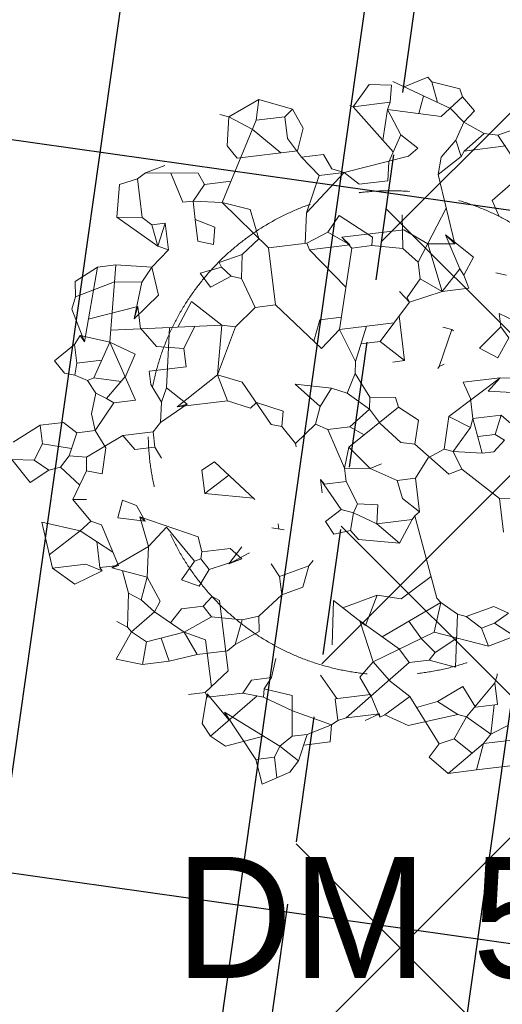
# Model space of a CAD drawing. Header units: millimetres. Extents: x -4106 to 114694, y -37499 to 54647.
# Tile 82 of 109: x 67308 to 68503, y 16922 to 19362. Entities that reach past the tile are written whole.
import ezdxf

# ---------------------------------------------------------------- set-up
doc = ezdxf.new("R2010")
doc.units = ezdxf.units.MM
doc.header["$LTSCALE"] = 50
for name, pattern in [('$0$B0201', [20, 12.5, -2.5, 2.5, -2.5]), ('B0702', [4.6875, 3.125, -1.5625]), ('XREF_05-werkset$0$B0702', [4.6875, 3.125, -1.5625])]:
    doc.linetypes.add(name, pattern=pattern)
for name, color, linetype in [('FOK_ BRANDSLANGHASPELS', 2, 'Continuous'), ('FOK_02B_SOLIDS', 253, 'Continuous'), ('FOK_08---_MAATVOERING', 2, 'Continuous'), ('FOK_22_BINNENWANDEN', 2, 'Continuous'), ('FOK_72_VAST MEUBILAIR', 1, 'Continuous'), ('XREF_05-werkset$0$AA01254-_egaal-254', 254, 'Continuous'), ('XREF_05-werkset$0$AI22XW--_SYSTEEMW', 1, 'Continuous'), ('XREF_05-werkset$0$AL22XW--_SYSTEEMW', 2, 'Continuous'), ('XREF_05-werkset$0$AL32-O--_GLAS', 2, 'Continuous'), ('XREF_05-werkset$0$ALR3OR3-_OPPR30', 242, 'Continuous'), ('XREF_05-werkset$0$AZ32-O--_GLAS', 2, 'Continuous'), ('XREF_05_PLAFOND$0$AA00VV4-_SOLID252', 254, 'Continuous'), ('XREF_05_PLAFOND$0$AI45----_PLAFONDAFW', 2, 'Continuous')]:
    doc.layers.add(name, color=color, linetype=linetype)
doc.layers.add('FOK_92_BEPLANTING', color=62, linetype='$0$B0201', lineweight=5)

# ---------------------------------------------------------------- blocks, each defined once
blk = doc.blocks.new('*U546')
at = {"layer": 'XREF_05-werkset$0$AL32-O--_GLAS'}
for points in [[(60383.6, 19200.4, -0.399126), (68314.5, 10722.6)], [(68284.5, 10722.8, 0.399126), (60381.8, 19170.5)]]:
    blk.add_lwpolyline(points, format="xyb", dxfattribs=at)
at = {"layer": 'XREF_05-werkset$0$AZ32-O--_GLAS'}
blk.add_lwpolyline([(68299.5, 10722.7, 0.399126), (60382.7, 19185.4)], format="xyb", dxfattribs=at)
blk = doc.blocks.new('XREF_05-werkset')
at = {"layer": 'XREF_05-werkset$0$AA01254-_egaal-254'}
h = blk.add_hatch(color=253, dxfattribs=at)
edge = h.paths.add_edge_path(flags=16)
edge.add_arc((59127.3, 8451), 1979.1, 0, 360)
edge = h.paths.add_edge_path()
edge.add_arc((59884.7, 10785.2), 8330, 89.57658, 164.49923)
edge.add_line((51857.7, 13011.4), (51898.5, 12981.6))
edge.add_line((51898.5, 12981.6), (52395.5, 12045.3))
edge.add_line((52395.5, 12045.3), (52600.7, 11826.3))
edge.add_line((52600.7, 11826.3), (53042.6, 10862.9))
edge.add_line((53042.6, 10862.9), (53199.4, 10613.2))
edge.add_line((53199.4, 10613.2), (53584.9, 9625.8))
edge.add_line((53584.9, 9625.8), (53697.6, 9355))
edge.add_line((53697.6, 9355), (54025.3, 8347))
edge.add_line((54025.3, 8347), (54071.3, 8054.6))
edge.add_line((54071.3, 8054.6), (54340.1, 7029.2))
edge.add_line((54340.1, 7029.2), (54328.1, 6728.6))
edge.add_line((54328.1, 6728.6), (54537.1, 5689.4))
edge.add_line((54537.1, 5689.4), (54466.3, 5388.8))
edge.add_line((54466.3, 5388.8), (54614.8, 4339.3))
edge.add_arc((59890.9, 10777), 8323.6, 230.66303, 358.30361)
edge.add_line((68210.8, 10530.6), (68214.5, 10722.1))
edge.add_arc((59886.8, 10787.1), 8328, 359.55274, 446.59696)
edge.add_line((60381.1, 19100.4), (59946.3, 19115))
at = {"layer": 'XREF_05-werkset$0$AA01254-_egaal-254', "color": 253}
for points in [[(54614.8, 4339.3), (54614.8, 4339.3, 0.630743), (68214.5, 10723.3), (68214.5, 10723.3, 0.399137), (60377.7, 19100.5), (59946.3, 19115, 0.339078), (51857.7, 13011.4), (51898.5, 12981.6), (52395.5, 12045.3), (52600.7, 11826.3), (53042.6, 10862.9), (53199.4, 10613.2), (53584.9, 9625.8), (53697.6, 9355), (54025.3, 8347), (54071.3, 8054.6), (54340.1, 7029.2), (54328.1, 6728.6), (54537.1, 5689.4), (54466.3, 5388.8)], [(54614.8, 4339.3), (54614.8, 4339.3, 0.630743), (68214.5, 10723.3), (68214.5, 10723.3, 0.399126), (60377.7, 19100.6), (59946.3, 19115, 0.339078), (51857.7, 13011.4), (51898.5, 12981.6), (52395.5, 12045.3), (52600.7, 11826.3), (53042.6, 10862.9), (53199.4, 10613.2), (53584.9, 9625.8), (53697.6, 9355), (54025.3, 8347), (54071.3, 8054.6), (54340.1, 7029.2), (54328.1, 6728.6), (54537.1, 5689.4), (54466.3, 5388.8)]]:
    blk.add_lwpolyline(points, format="xyb", close=True, dxfattribs=at)
at = {"layer": 'XREF_05-werkset$0$AI22XW--_SYSTEEMW', "color": 242}
blk.add_arc((59884.7, 10785.2), 8330, 216.75227, 180.44301, dxfattribs=at)
at = {"layer": 'XREF_05-werkset$0$AL22XW--_SYSTEEMW'}
blk.add_lwpolyline([(67939.7, -22395.7), (67969.2, -22304.6), (68214.5, 10723.3, 0.399126), (60377.7, 19100.6), (31177.8, 20829.9)], format="xyb", dxfattribs=at)
blk.add_arc((59884.7, 10785.2), 8580, 359.57452, 86.60748, dxfattribs=at)
at = {"layer": 'XREF_05-werkset$0$ALR3OR3-_OPPR30', "linetype": 'XREF_05-werkset$0$B0702'}
blk.add_lwpolyline([(60436.3, 20098.9), (31231.4, 21828.4), (22996.8, 22270), (24807, 36094.7), (95373.9, 36094.7), (86392.8, -27327.7), (68973.9, -21674.7), (69214.5, 10715.9, 0.399143)], format="xyb", close=True, dxfattribs=at)
blk.add_blockref('*U546', (0, 0))
blk = doc.blocks.new('XREF_05_PLAFOND')
at = {"layer": 'XREF_05_PLAFOND$0$AA00VV4-_SOLID252'}
h = blk.add_hatch(color=256, dxfattribs=at)
edge = h.paths.add_edge_path(flags=16)
edge.add_line((31231.4, 21828.4), (22996.8, 22270))
edge.add_line((22996.8, 22270), (24807, 36094.7))
edge.add_line((24807, 36094.7), (95373.9, 36094.7))
edge.add_line((95373.9, 36094.7), (86392.8, -27327.7))
edge.add_line((86392.8, -27327.7), (68973.9, -21674.7))
edge.add_line((68973.9, -21674.7), (69214.5, 10715.9))
edge.add_arc((59884.7, 10785.2), 9330, 359.57452, 446.61078)
edge.add_line((60436.3, 20098.9), (31231.4, 21828.4))
edge = h.paths.add_edge_path()
edge.add_line((31161.2, 20520.3), (31177.8, 20829.9))
edge.add_line((31177.8, 20829.9), (60377.7, 19100.6))
edge.add_arc((59884.7, 10785.2), 8330, -0.42547, 86.60747, ccw=False)
edge.add_line((68214.5, 10723.3), (67969.2, -22304.6))
edge.add_line((67969.2, -22304.6), (67939.7, -22395.7))
edge.add_line((67939.7, -22395.7), (87220.1, -28652.8))
edge.add_line((87220.1, -28652.8), (96531.3, 37099.7))
edge.add_line((96531.3, 37099.7), (23925.1, 37099.7))
edge.add_line((23925.1, 37099.7), (21807.3, 20926.8))
edge.add_line((21807.3, 20926.8), (31096.2, 20428.7))
edge.add_line((31096.2, 20428.7), (31101.3, 20523.5))
edge.add_line((31101.3, 20523.5), (31161.2, 20520.3))
at = {"layer": 'XREF_05_PLAFOND$0$AI45----_PLAFONDAFW'}
h = blk.add_hatch(dxfattribs=at)
h.set_pattern_fill('_USER,_O', color=256, scale=600, angle=90, pattern_type=0)
h.set_pattern_definition([(81.94, (95233.5, 35104.6), (-594.073, 84.126), [])])
edge = h.paths.add_edge_path(flags=16)
edge.add_arc((41622.2, 26897.4), 5449.9, 0, 360)
h.paths.add_polyline_path([(49933.5, 30177.3), (51533.5, 30177.3), (51533.5, 27777.3), (49933.5, 27777.3)], flags=16)
edge = h.paths.add_edge_path(flags=16)
edge.add_arc((86127.3, 26613.5), 3800, 0, 360)
edge = h.paths.add_edge_path(flags=16)
edge.add_arc((74998.8, -10766.8), 5449.8, 0, 360)
edge = h.paths.add_edge_path()
edge.add_line((31231.4, 21828.4), (22996.8, 22270))
edge.add_line((22996.8, 22270), (24807, 36094.7))
edge.add_line((24807, 36094.7), (95373.9, 36094.7))
edge.add_line((95373.9, 36094.7), (86392.8, -27327.7))
edge.add_line((86392.8, -27327.7), (68973.9, -21674.7))
edge.add_line((68973.9, -21674.7), (69214.5, 10715.9))
edge.add_arc((59884.7, 10785.2), 9330, 359.57452, 446.61078)
edge.add_line((60436.3, 20098.9), (31231.4, 21828.4))
h = blk.add_hatch(dxfattribs=at)
h.set_pattern_fill('_USER,_O', color=256, scale=1800, pattern_type=0)
h.set_pattern_definition([(351.94, (95233.5, 35104.6), (252.378, 1782.22), [])])
edge = h.paths.add_edge_path(flags=16)
edge.add_arc((74998.8, -10766.8), 5449.8, 0, 360)
edge = h.paths.add_edge_path(flags=16)
edge.add_arc((41622.2, 26897.4), 5449.9, 0, 360)
h.paths.add_polyline_path([(49933.5, 30177.3), (51533.5, 30177.3), (51533.5, 27777.3), (49933.5, 27777.3)], flags=16)
edge = h.paths.add_edge_path(flags=16)
edge.add_arc((86127.3, 26613.5), 3800, 0, 360)
edge = h.paths.add_edge_path()
edge.add_line((31231.4, 21828.4), (22996.8, 22270))
edge.add_line((22996.8, 22270), (24807, 36094.7))
edge.add_line((24807, 36094.7), (95373.9, 36094.7))
edge.add_line((95373.9, 36094.7), (86392.8, -27327.7))
edge.add_line((86392.8, -27327.7), (68973.9, -21674.7))
edge.add_line((68973.9, -21674.7), (69214.5, 10715.9))
edge.add_arc((59884.7, 10785.2), 9330, 359.57452, 446.61078)
edge.add_line((60436.3, 20098.9), (31231.4, 21828.4))
blk = doc.blocks.new('A$C4D8164B4')
at = {"layer": 'FOK_ BRANDSLANGHASPELS', "color": 2}
blk.add_circle((20000, 20000), 20000, dxfattribs=at)
blk = doc.blocks.new('BA016')
at = {"color": 0}
for p, q in [((-601.13335, 1693.33335), (-762, 1625.6)), ((-601.13335, 1693.33335), (-626.53335, 1591.73335)), ((-601.13335, 1693.33335), (-440.26665, 1625.6)), ((-42.33335, 1701.8), (-135.46665, 1600.2)), ((67.73335, 1684.86665), (-42.33335, 1701.8)), ((67.73335, 1684.86665), (50.8, 1600.2)), ((76.2, 1701.8), (347.13335, 1532.46665)), ((129.37385, 1668.56635), (254, 1701.8)), ((254, 1701.8), (270.93335, 1676.4)), ((-804.33335, 1642.53335), (-762, 1625.6)), ((270.93335, 1676.4), (287.32625, 1569.8461)), ((270.93335, 1676.4), (406.4, 1625.6)), ((-626.53335, 1591.73335), (-846.66665, 1202.26665)), ((-762, 1625.6), (-787.4, 1481.66665)), ((-762, 1625.6), (-651.93335, 1549.4)), ((-626.53335, 1591.73335), (-482.6, 1591.73335)), ((-440.26665, 1625.6), (-482.6, 1591.73335)), ((-482.6, 1591.73335), (-482.6, 1481.66665)), ((-440.26665, 1625.6), (-397.93335, 1524)), ((-152.4, 1608.66665), (-135.46665, 1600.2)), ((-135.46665, 1600.2), (36.58325, 1350.72765)), ((-135.46665, 1600.2), (50.8, 1600.2)), ((50.8, 1600.2), (33.86665, 1566.33335)), ((221.14935, 1611.20665), (187.35595, 1526.7232)), ((296.33335, 1498.6), (414.86665, 1583.26665)), ((406.4, 1625.6), (414.86665, 1583.26665)), ((414.86665, 1583.26665), (465.66665, 1507.06665)), ((-651.93335, 1549.4), (-524.93335, 1413.93335)), ((33.86665, 1566.33335), (-8.0475, 1415.44225)), ((33.86665, 1566.33335), (296.33335, 1498.6)), ((33.86665, 1566.33335), (84.66665, 1430.86665)), ((347.13335, 1532.46665), (406.4, 1456.26665)), ((-397.93335, 1524), (-440.26665, 1413.93335)), ((465.66665, 1507.06665), (406.4, 1456.26665)), ((-787.4, 1481.66665), (-745.06665, 1413.93335)), ((-482.6, 1481.66665), (-423.33335, 1380.06665)), ((406.4, 1456.26665), (355.6, 1371.6)), ((406.4, 1456.26665), (499.53335, 1388.53335)), ((-1210.73335, 1397), (-1253.06665, 1371.6)), ((-1109.13335, 1422.4), (-1210.73335, 1397)), ((-1210.73335, 1397), (-948.26665, 1363.13335)), ((-745.06665, 1413.93335), (-440.26665, 1413.93335)), ((84.66665, 1430.86665), (8.46665, 1303.86665)), ((84.66665, 1430.86665), (160.86665, 1354.66665)), ((499.53335, 1388.53335), (389.46665, 1312.33335)), ((499.53335, 1388.53335), (567.26665, 1371.6)), ((795.86665, 1422.4), (567.26665, 1371.6)), ((-1380.06665, 1193.8), (-1346.2, 1354.66665)), ((-1346.2, 1354.66665), (-1253.06665, 1371.6)), ((-1253.06665, 1371.6), (-1253.06665, 1176.86665)), ((-1083.8907, 1380.6332), (-1041.4, 1227.66665)), ((-948.26665, 1363.13335), (-922.86665, 1303.86665)), ((-423.33335, 1380.06665), (-347.13335, 1278.46665)), ((-423.33335, 1380.06665), (-313.26665, 1380.06665)), ((-313.26665, 1380.06665), (-279.4, 1303.86665)), ((160.86665, 1354.66665), (110.06665, 1320.8)), ((355.6, 1371.6), (270.93335, 1295.4)), ((355.6, 1371.6), (372.53335, 1286.93335)), ((567.26665, 1371.6), (660.4, 1185.33335)), ((-922.86665, 1303.86665), (-990.6, 1227.66665)), ((-922.86665, 1303.86665), (-789.2406, 1303.86665)), ((-279.4, 1303.86665), (-220.13335, 1278.46665)), ((110.06665, 1320.8), (-220.13335, 1278.46665)), ((8.46665, 1303.86665), (-8.46665, 1210.73335)), ((270.93335, 1295.4), (245.53335, 1210.73335)), ((372.53335, 1286.93335), (245.53335, 1210.73335)), ((372.53335, 1286.93335), (389.46665, 1312.33335)), ((389.46665, 1312.33335), (601.13335, 1312.33335)), ((-220.13335, 1278.46665), (-431.8, 1100.66665)), ((-347.13335, 1278.46665), (-431.8, 1100.66665)), ((-347.13335, 1278.46665), (-220.13335, 1278.46665)), ((-152.4, 1210.73335), (-220.13335, 1278.46665)), ((-1380.06665, 1193.8), (-1193.8, 1024.46665)), ((-1253.06665, 1176.86665), (-1380.06665, 1193.8)), ((-1041.4, 1227.66665), (-990.6, 1227.66665)), ((-990.6, 1227.66665), (-846.66665, 1202.26665)), ((-990.6, 1227.66665), (-990.6, 1134.53335)), ((-846.66665, 1202.26665), (-643.46665, 948.26665)), ((-846.66665, 1202.26665), (-711.2, 1151.46665)), ((-8.46665, 1210.73335), (-152.4, 1210.73335)), ((245.53335, 1210.73335), (287.86665, 855.13335)), ((-1253.06665, 1176.86665), (-1210.73335, 1134.53335)), ((-711.2, 1151.46665), (-685.8, 999.06665)), ((-1210.73335, 1134.53335), (-1193.8, 1024.46665)), ((-1210.73335, 1134.53335), (-1143, 1134.53335)), ((-1143, 1134.53335), (-1193.8, 1024.46665)), ((-1143, 1134.53335), (-1143, 999.06665)), ((-990.6, 1024.46665), (-990.6, 1134.53335)), ((-990.6, 1134.53335), (-897.46665, 1083.73335)), ((-431.8, 1100.66665), (-457.2, 948.26665)), ((601.13335, 1117.6), (499.53335, 1049.86665)), ((-897.46665, 1083.73335), (-914.4, 999.06665)), ((-338.66665, 990.6), (-270.93335, 1066.8)), ((-270.93335, 1066.8), (-118.53335, 939.8)), ((266.0768, 1038.16805), (93.13335, 787.4)), ((499.53335, 1049.86665), (524.93335, 965.2)), ((-1143, 999.06665), (-1236.13335, 922.86665)), ((-1193.8, 1024.46665), (-1143, 999.06665)), ((-914.4, 999.06665), (-990.6, 1024.46665)), ((-685.8, 999.06665), (-778.93335, 931.33335)), ((-338.66665, 990.6), (-448.73335, 948.26665)), ((-338.66665, 990.6), (-237.06665, 914.4)), ((42.33335, 1032.93335), (25.4, 863.6)), ((-1507.06665, 956.73335), (-1625.6, 897.46665)), ((-1507.06665, 956.73335), (-1617.13335, 592.66665)), ((-1413.93335, 956.73335), (-1507.06665, 956.73335)), ((-1413.93335, 956.73335), (-1490.13335, 575.73335)), ((-1413.93335, 956.73335), (-1236.13335, 922.86665)), ((-643.46665, 948.26665), (-643.46665, 660.4)), ((-643.46665, 948.26665), (-448.73335, 948.26665)), ((-448.73335, 948.26665), (-440.26665, 914.4)), ((42.33335, 956.73335), (-270.93335, 956.73335)), ((-237.06665, 914.4), (-270.93335, 956.73335)), ((-270.93335, 956.73335), (-228.6, 897.46665)), ((-118.53335, 939.8), (-127, 897.46665)), ((42.33335, 956.73335), (152.4, 872.06665)), ((-1625.6, 897.46665), (-1634.06665, 821.26665)), ((-1236.13335, 922.86665), (-1295.4, 855.13335)), ((-1236.13335, 922.86665), (-1219.2, 778.93335)), ((-778.93335, 931.33335), (-897.46665, 905.93335)), ((-897.46665, 905.93335), (-889, 880.53335)), ((-778.93335, 931.33335), (-795.86665, 812.8)), ((-440.26665, 914.4), (-281.64525, 705.68765)), ((-237.06665, 914.4), (-440.26665, 914.4)), ((-228.6, 897.46665), (-338.66665, 499.53335)), ((-127, 897.46665), (-228.6, 897.46665)), ((-127, 897.46665), (25.4, 863.6)), ((245.53335, 905.93335), (296.33335, 728.13335)), ((287.86665, 855.13335), (245.53335, 905.93335)), ((245.53335, 905.93335), (372.53335, 778.93335)), ((-1634.06665, 821.26665), (-1430.86665, 872.06665)), ((-1430.86665, 872.06665), (-1295.4, 855.13335)), ((-1295.4, 855.13335), (-1354.66665, 677.33335)), ((-889, 880.53335), (-999.06665, 863.6)), ((-999.06665, 863.6), (-956.73335, 787.4)), ((-889, 880.53335), (-846.66665, 829.73335)), ((25.4, 863.6), (93.13335, 787.4)), ((152.4, 872.06665), (287.86665, 855.13335)), ((152.4, 872.06665), (194.73335, 626.53335)), ((-1634.06665, 821.26665), (-1659.46665, 762)), ((-956.73335, 787.4), (-846.66665, 829.73335)), ((-846.66665, 829.73335), (-795.86665, 812.8)), ((-795.86665, 812.8), (-745.06665, 660.4)), ((-1659.46665, 762), (-1617.13335, 592.66665)), ((-1219.2, 778.93335), (-1354.66665, 677.33335)), ((93.13335, 787.4), (93.13335, 702.73335)), ((372.53335, 778.93335), (313.26665, 694.26665)), ((-1583.8822, 702.65125), (-1329.26665, 736.6)), ((-1354.66665, 677.33335), (-1329.26665, 736.6)), ((-1329.26665, 736.6), (-1329.26665, 623.45455)), ((-1143.17385, 609.3566), (-1058.33335, 728.13335)), ((-1058.33335, 728.13335), (-922.86665, 592.66665)), ((93.13335, 702.73335), (16.93335, 618.06665)), ((93.13335, 702.73335), (194.73335, 626.53335)), ((296.33335, 728.13335), (194.73335, 626.53335)), ((296.33335, 728.13335), (313.26665, 694.26665)), ((313.26665, 694.26665), (330.2, 626.53335)), ((-745.06665, 660.4), (-855.13335, 575.73335)), ((-745.06665, 660.4), (-643.46665, 660.4)), ((-643.46665, 660.4), (-440.26665, 414.86665)), ((-16.93335, 651.93335), (25.4, 592.66665)), ((524.93335, 668.86665), (474.13335, 685.8)), ((-1634.06665, 626.53335), (-1667.93335, 584.2)), ((-1634.06665, 626.53335), (-1490.13335, 575.73335)), ((-1617.13335, 592.66665), (-1634.06665, 626.53335)), ((-922.86665, 592.66665), (-1478.33055, 634.74725)), ((-1329.26665, 626.53335), (-1261.53335, 524.93335)), ((-1184.834, 612.5127), (-1236.13335, 313.26665)), ((-1057.1936, 602.84295), (-1126.06665, 499.53335)), ((16.93335, 618.06665), (25.4, 592.66665)), ((194.73335, 626.53335), (25.4, 592.66665)), ((330.2, 626.53335), (194.73335, 626.53335)), ((-1667.93335, 584.2), (-1778, 516.46665)), ((-1667.93335, 584.2), (-1667.93335, 491.06665)), ((-1490.13335, 575.73335), (-1591.73335, 406.4)), ((-1490.13335, 575.73335), (-1397, 270.93335)), ((-1490.13335, 575.73335), (-1371.6, 499.53335)), ((-922.86665, 592.66665), (-973.66665, 347.13335)), ((-855.13335, 575.73335), (-973.66665, 347.13335)), ((-922.86665, 592.66665), (-855.13335, 575.73335)), ((-431.8, 558.8), (-474.5244, 456.26145)), ((-322.27375, 558.8), (-431.8, 558.8)), ((25.4, 592.66665), (-143.93335, 414.86665)), ((-1778, 516.46665), (-1735.66665, 448.73335)), ((-1371.6, 499.53335), (-1430.86665, 397.93335)), ((-1261.53335, 524.93335), (-1126.06665, 499.53335)), ((-1126.06665, 499.53335), (-1126.06665, 406.4)), ((-440.26665, 414.86665), (-338.66665, 499.53335)), ((-338.66665, 499.53335), (-279.4, 330.2)), ((-338.66665, 499.53335), (-63.2984, 499.53335)), ((-203.2, 499.53335), (-279.4, 330.2)), ((-33.86665, 530.43665), (-33.86665, 304.8)), ((-1735.66665, 448.73335), (-1684.86665, 431.8)), ((-1667.93335, 491.06665), (-1684.86665, 431.8)), ((-1667.93335, 491.06665), (-1540.93335, 491.06665)), ((177.8, 448.73335), (220.13335, 431.8)), ((465.66665, 482.6), (584.2, 406.4)), ((465.66665, 414.86665), (465.66665, 482.6)), ((-1684.86665, 431.8), (-1625.6, 397.93335)), ((-1591.73335, 406.4), (-1625.6, 397.93335)), ((-1625.6, 397.93335), (-1591.73335, 330.2)), ((-1591.73335, 406.4), (-1457.93225, 372.94975)), ((-1430.86665, 397.93335), (-1540.93335, 296.33335)), ((-1312.33335, 406.4), (-1312.33335, 338.66665)), ((-1126.06665, 406.4), (-1312.33335, 406.4)), ((-241.3, 414.86665), (-143.93335, 414.86665)), ((-143.93335, 414.86665), (-33.86665, 304.8)), ((220.13335, 431.8), (135.46665, 254)), ((220.13335, 431.8), (228.6, 423.33335)), ((465.66665, 414.86665), (347.13335, 321.73335)), ((465.66665, 414.86665), (499.53335, 355.6)), ((-973.66665, 347.13335), (-1193.8, 211.66665)), ((-973.66665, 347.13335), (-855.13335, 296.33335)), ((-973.66665, 347.13335), (-939.8, 211.66665)), ((431.8, 262.46665), (499.53335, 355.6)), ((-1591.73335, 330.2), (-1625.6, 228.6)), ((-1591.73335, 330.2), (-1540.93335, 296.33335)), ((-1312.33335, 338.66665), (-1270, 245.53335)), ((-1236.13335, 313.26665), (-1270, 245.53335)), ((-1236.13335, 313.26665), (-1143, 220.13335)), ((-279.4, 330.2), (-287.86665, 270.93335)), ((-33.86665, 304.8), (-93.13335, 304.8)), ((347.13335, 321.73335), (431.8, 262.46665)), ((-1507.06665, 270.93335), (-1617.13335, 143.93335)), ((-1540.93335, 296.33335), (-1507.06665, 270.93335)), ((-1397, 270.93335), (-1507.06665, 270.93335)), ((-855.13335, 296.33335), (-736.6, 67.73335)), ((-592.66665, 254), (-414.86665, 211.66665)), ((-482.6, 127), (-592.66665, 254)), ((-287.86665, 270.93335), (-338.66665, 177.8)), ((-287.86665, 270.93335), (-228.6, 143.93335)), ((135.46665, 254), (127, 245.53335)), ((160.86665, 262.46665), (135.46665, 254)), ((-1888.06665, 203.2), (-2032, 135.46665)), ((-1888.06665, 203.2), (-1888.06665, 110.06665)), ((-1888.06665, 203.2), (-1769.53335, 203.2)), ((-1769.53335, 203.2), (-1710.26665, 143.93335)), ((-1625.6, 228.6), (-1617.13335, 143.93335)), ((-1270, 245.53335), (-1286.93335, 143.93335)), ((-1143, 220.13335), (-1286.93335, 143.93335)), ((-1143, 220.13335), (-1193.8, 211.66665)), ((-1193.8, 211.66665), (-939.8, 211.66665)), ((-939.8, 211.66665), (-829.73335, 160.86665)), ((-414.86665, 211.66665), (-482.6, 127)), ((-414.86665, 211.66665), (-338.66665, 177.8)), ((-829.73335, 160.86665), (-795.86665, 186.26665)), ((-795.86665, 186.26665), (-668.86665, 127)), ((-338.66665, 177.8), (-237.06665, 84.66665)), ((431.8, 160.86665), (152.4, 0)), ((245.53335, 160.86665), (270.93335, 76.2)), ((431.8, 160.86665), (245.53335, 160.86665)), ((431.8, 160.86665), (364.06665, 101.6)), ((431.8, 160.86665), (364.06665, 101.6)), ((550.33335, 143.93335), (431.8, 160.86665)), ((-1888.06665, 110.06665), (-1938.86665, 33.86665)), ((-1888.06665, 110.06665), (-1745.2802, 68.07065)), ((-1710.26665, 143.93335), (-1761.06665, 33.86665)), ((-1617.13335, 143.93335), (-1710.26665, 143.93335)), ((-1481.66665, 101.6), (-1676.4, 16.93335)), ((-1617.13335, 143.93335), (-1574.8, 50.8)), ((-1329.26665, 101.6), (-1481.66665, 101.6)), ((-1481.66665, 101.6), (-1430.86665, 25.4)), ((-1286.93335, 143.93335), (-1329.26665, 101.6)), ((-1329.26665, 101.6), (-1329.26665, 25.4)), ((-668.86665, 127), (-685.8, 50.8)), ((-482.6, 127), (-516.46665, 42.33335)), ((-228.6, 143.93335), (-237.06665, 84.66665)), ((-228.6, 143.93335), (-101.6, 127)), ((-101.6, 127), (-93.13335, 76.2)), ((364.06665, 101.6), (558.8, 67.73335)), ((-2048.93335, 50.8), (-1972.73335, -76.2)), ((-2048.93335, 50.8), (-1938.86665, 33.86665)), ((-1574.8, 50.8), (-1608.66665, -76.2)), ((-736.6, 67.73335), (-685.8, 50.8)), ((-685.8, 50.8), (-626.53335, -42.33335)), ((-93.13335, 76.2), (-364.06665, -93.13335)), ((-237.06665, 84.66665), (-347.13335, 8.46665)), ((-237.06665, 84.66665), (-196.47905, 11.60895)), ((-93.13335, 76.2), (0, 0)), ((270.93335, 76.2), (270.93335, -25.4)), ((-1938.86665, 33.86665), (-1871.13335, -25.4)), ((-1761.06665, 33.86665), (-1811.86665, -16.93335)), ((-1761.06665, 33.86665), (-1676.4, 16.93335)), ((-1676.4, 16.93335), (-1684.86665, -50.8)), ((-1430.86665, 25.4), (-1329.26665, 25.4)), ((-1329.26665, 25.4), (-1303.86665, -33.86665)), ((-516.46665, 42.33335), (-626.53335, -42.33335)), ((-516.46665, 42.33335), (-457.2, 8.46665)), ((-457.2, 8.46665), (-397.93335, -194.73335)), ((-457.2, 8.46665), (-347.13335, 8.46665)), ((-347.13335, 8.46665), (-280.9394, -41.1788)), ((-194.73335, 8.46665), (-101.6, -101.6)), ((0, 0), (-33.86665, -118.53335)), ((152.4, 0), (110.06665, -160.86665)), ((152.4, 0), (254, -67.73335)), ((-1972.73335, -76.2), (-1871.13335, -25.4)), ((-1871.13335, -25.4), (-1811.86665, -16.93335)), ((-1811.86665, -16.93335), (-1727.2, -118.53335)), ((-626.53335, -42.33335), (-626.53335, -59.26665)), ((254, -67.73335), (270.93335, -25.4)), ((270.93335, -25.4), (296.33335, -203.2)), ((270.93335, -25.4), (414.86665, -25.4)), ((414.86665, -25.4), (372.53335, -118.53335)), ((414.86665, -25.4), (499.53335, -118.53335)), ((-1684.86665, -50.8), (-1769.53335, -186.26665)), ((-1608.66665, -76.2), (-1684.86665, -50.8)), ((-1109.13335, -118.53335), (-1041.4, -84.66665)), ((-1041.4, -84.66665), (-863.6, -296.33335)), ((-397.93335, -194.73335), (-364.06665, -93.13335)), ((-364.06665, -93.13335), (-270.93335, -211.66665)), ((254, -67.73335), (152.4, -177.8)), ((-1109.13335, -237.06665), (-1109.13335, -118.53335)), ((-101.6, -101.6), (-33.86665, -118.53335)), ((-33.86665, -118.53335), (118.53335, -287.86665)), ((372.53335, -118.53335), (284.2381, -118.53335)), ((372.53335, -118.53335), (414.86665, -152.4)), ((-1769.53335, -186.26665), (-1701.8, -194.73335)), ((-1769.53335, -186.26665), (-1693.33335, -304.8)), ((-978.98085, -158.9752), (-1109.13335, -237.06665)), ((-270.93335, -211.66665), (-397.93335, -194.73335)), ((-397.93335, -194.73335), (-397.93335, -262.46665)), ((-211.66665, -194.73335), (-270.93335, -211.66665)), ((25.4, -194.73335), (-50.8, -287.86665)), ((110.06665, -160.86665), (25.4, -194.73335)), ((110.06665, -160.86665), (152.4, -177.8)), ((296.33335, -203.2), (152.4, -177.8)), ((152.4, -177.8), (186.26665, -270.93335)), ((414.86665, -152.4), (355.6, -203.2)), ((-1557.86665, -304.8), (-1524, -220.13335)), ((-1524, -220.13335), (-1456.26665, -254)), ((-1109.13335, -237.06665), (-870.41465, -288.22065)), ((-508, -262.46665), (-524.93335, -237.06665)), ((-524.93335, -237.06665), (-508, -262.46665)), ((-524.93335, -237.06665), (-440.26665, -397.93335)), ((-524.93335, -237.06665), (-524.93335, -304.8)), ((-270.93335, -211.66665), (-143.93335, -287.86665)), ((355.6, -203.2), (296.33335, -203.2)), ((-1938.86665, -279.4), (-1913.46665, -516.46665)), ((-1752.6, -347.13335), (-1938.86665, -279.4)), ((-1456.26665, -254), (-1422.4, -338.66665)), ((-397.93335, -262.46665), (-508, -262.46665)), ((-397.93335, -262.46665), (-355.6, -381)), ((-143.93335, -287.86665), (-50.8, -287.86665)), ((-143.93335, -287.86665), (-127, -381)), ((-50.8, -287.86665), (-50.8, -457.2)), ((118.53335, -287.86665), (186.26665, -270.93335)), ((186.26665, -270.93335), (355.6, -440.26665)), ((-1693.33335, -304.8), (-1752.6, -347.13335)), ((-1693.33335, -304.8), (-1642.53335, -330.2)), ((-1642.53335, -330.2), (-1583.26665, -541.86665)), ((-1422.4, -338.66665), (-1557.86665, -304.8)), ((-1447.8, -313.26665), (-1168.4, -448.73335)), ((-1447.8, -313.26665), (-1422.4, -465.66665)), ((-1422.4, -338.66665), (-1447.8, -313.26665)), ((-1752.6, -347.13335), (-1920.79685, -448.05145)), ((-1602.85045, -471.92465), (-1752.6, -347.13335)), ((-1320.8, -381), (-1422.4, -465.66665)), ((-1320.8, -381), (-1202.26665, -567.26665)), ((-355.6, -381), (-381, -423.33335)), ((-355.6, -381), (-254, -397.93335)), ((-127, -381), (-50.8, -457.2)), ((-1676.4, -410.63335), (-1676.4, -541.86665)), ((-762, -431.8), (-762, -458.4095)), ((-440.26665, -397.93335), (-524.93335, -448.73335)), ((-440.26665, -397.93335), (-381, -423.33335)), ((-381, -423.33335), (-406.4, -508)), ((-381, -423.33335), (-270.93335, -491.06665)), ((-254, -397.93335), (-270.93335, -491.06665)), ((355.6, -440.26665), (355.6, -609.6)), ((355.6, -440.26665), (524.93335, -465.66665)), ((-1422.4, -465.66665), (-1617.13335, -550.33335)), ((-1422.4, -465.66665), (-1447.8, -618.06665)), ((-1168.4, -448.73335), (-1159.93335, -524.93335)), ((-795.86665, -448.73335), (-736.6, -465.66665)), ((-524.93335, -448.73335), (-491.06665, -516.46665)), ((-270.93335, -491.06665), (-93.13335, -491.06665)), ((-270.93335, -491.06665), (-169.33335, -601.13335)), ((-93.13335, -491.06665), (-169.33335, -601.13335)), ((-76.2, -474.13335), (-93.13335, -491.06665)), ((-50.8, -457.2), (-76.2, -474.13335)), ((-76.2, -474.13335), (-16.93335, -897.46665)), ((-1913.46665, -516.46665), (-1744.13335, -516.46665)), ((-1913.46665, -516.46665), (-1811.86665, -609.6)), ((-1744.13335, -516.46665), (-1667.93335, -558.8)), ((-1676.4, -541.86665), (-1583.26665, -541.86665)), ((-1667.93335, -558.8), (-1676.4, -541.86665)), ((-1583.26665, -541.86665), (-1617.13335, -550.33335)), ((-1159.93335, -524.93335), (-1168.4, -558.8)), ((-1159.93335, -524.93335), (-1016, -524.93335)), ((-956.73335, -524.93335), (-1032.93335, -601.13335)), ((-1016, -524.93335), (-965.2, -584.2)), ((-491.06665, -516.46665), (-406.4, -508)), ((-406.4, -508), (-372.53335, -558.8)), ((-1811.86665, -609.6), (-1667.93335, -558.8)), ((-1617.13335, -550.33335), (-1447.8, -618.06665)), ((-1565.8202, -570.8586), (-1549.4, -685.8)), ((-1202.26665, -567.26665), (-1278.46665, -651.93335)), ((-1202.26665, -567.26665), (-1168.4, -558.8)), ((-1168.4, -558.8), (-1134.53335, -618.06665)), ((-965.2, -584.2), (-1134.53335, -618.06665)), ((-922.86665, -558.8), (-1032.93335, -601.13335)), ((-965.2, -584.2), (-1032.93335, -601.13335)), ((-372.53335, -558.8), (-169.33335, -601.13335)), ((-1447.8, -618.06665), (-1490.13335, -728.13335)), ((-1447.8, -618.06665), (-1397, -745.06665)), ((-1193.8, -694.26665), (-1134.53335, -618.06665)), ((-821.26665, -626.53335), (-787.4, -694.26665)), ((-609.6, -635), (-635, -660.4)), ((-1549.4, -685.8), (-1574.8, -855.13335)), ((-1549.4, -685.8), (-1490.13335, -728.13335)), ((-1278.46665, -651.93335), (-1193.8, -694.26665)), ((-635, -660.4), (-787.4, -694.26665)), ((-635, -660.4), (-677.33335, -762)), ((-1490.13335, -728.13335), (-1430.86665, -795.86665)), ((-787.4, -694.26665), (-787.4, -787.4)), ((-1397, -745.06665), (-1430.86665, -795.86665)), ((-1185.33335, -795.86665), (-1134.53335, -753.53335)), ((-1134.53335, -753.53335), (-1100.66665, -778.93335)), ((-1100.66665, -778.93335), (-1100.66665, -1134.53335)), ((-787.4, -787.4), (-914.4, -880.53335)), ((-677.33335, -762), (-787.4, -787.4)), ((-32.45695, -786.58385), (-194.73335, -880.53335)), ((-1625.6, -821.26665), (-1574.8, -855.13335)), ((-1430.86665, -795.86665), (-1557.86665, -880.53335)), ((-1430.86665, -795.86665), (-1295.4, -914.4)), ((-1295.4, -795.86665), (-1358.6178, -859.08445)), ((-1185.33335, -795.86665), (-1295.4, -795.86665)), ((-1185.33335, -795.86665), (-1151.46665, -855.13335)), ((-1557.86665, -880.53335), (-1651, -1007.53335)), ((-1574.8, -855.13335), (-1557.86665, -880.53335)), ((-1557.86665, -880.53335), (-1490.13335, -939.8)), ((-1151.46665, -855.13335), (-1295.4, -914.4)), ((-1151.46665, -855.13335), (-999.06665, -889)), ((-999.06665, -889), (-1049.86665, -1007.53335)), ((-914.4, -880.53335), (-999.06665, -889)), ((-914.4, -880.53335), (-922.86665, -956.73335)), ((-567.26665, -1066.8), (-533.4, -846.66665)), ((-533.4, -846.66665), (-389.46665, -990.6)), ((-313.26665, -846.66665), (-491.06665, -889)), ((-313.26665, -846.66665), (-389.46665, -990.6)), ((-194.73335, -880.53335), (-313.26665, -846.66665)), ((-1490.13335, -939.8), (-1295.4, -914.4)), ((-1414.2403, -929.9009), (-1388.53335, -1049.86665)), ((-1295.4, -914.4), (-1244.6, -1032.93335)), ((-1295.4, -914.4), (-1193.8, -965.2)), ((0, -922.86665), (-312.36215, -1057.9422)), ((0, -922.86665), (-50.8, -1066.8)), ((-16.93335, -897.46665), (0, -922.86665)), ((0, -922.86665), (76.2, -990.6)), ((-1490.13335, -939.8), (-1524, -1049.86665)), ((-1193.8, -965.2), (-1193.8, -1202.8311)), ((-922.86665, -956.73335), (-1049.86665, -1007.53335)), ((-414.86665, -965.2), (-372.53335, -1176.86665)), ((-389.46665, -990.6), (-414.86665, -965.2)), ((-414.86665, -965.2), (-233.4928, -1129.30015)), ((118.53335, -1007.53335), (262.46665, -973.66665)), ((262.46665, -973.66665), (330.2, -1016)), ((-1651, -1007.53335), (-1524, -1049.86665)), ((-1244.6, -1032.93335), (-1388.53335, -1049.86665)), ((-1244.6, -1032.93335), (-1092.2, -1032.93335)), ((-1049.86665, -1007.53335), (-1092.2, -1032.93335)), ((-170.64625, -996.65965), (-118.53335, -1092.2)), ((76.2, -990.6), (33.86665, -1253.06665)), ((76.2, -990.6), (118.53335, -1007.53335)), ((118.53335, -1007.53335), (186.26665, -1075.26665)), ((330.2, -1016), (254, -1058.33335)), ((-1524, -1049.86665), (-1388.53335, -1049.86665)), ((-50.8, -1066.8), (-372.53335, -1176.86665)), ((-50.8, -1066.8), (211.66665, -1168.4)), ((254, -1058.33335), (186.26665, -1075.26665)), ((186.26665, -1075.26665), (211.66665, -1168.4)), ((254, -1058.33335), (347.13335, -1134.53335)), ((-1100.66665, -1134.53335), (-1227.66665, -1227.66665)), ((-855.13335, -1100.66665), (-889, -1193.8)), ((-237.06665, -1126.06665), (-194.73335, -1202.26665)), ((-119.9021, -1090.4402), (-59.26665, -1168.4)), ((58.9588, -1109.28725), (-59.26665, -1168.4)), ((211.66665, -1168.4), (347.13335, -1134.53335)), ((-372.53335, -1176.86665), (-448.73335, -1244.6)), ((-372.53335, -1176.86665), (-304.8, -1278.46665)), ((-59.26665, -1168.4), (-93.13335, -1202.26665)), ((-1312.33335, -1227.66665), (-1227.66665, -1227.66665)), ((-1227.66665, -1227.66665), (-1219.2, -1253.06665)), ((-990.6, -1193.8), (-1041.4, -1253.06665)), ((-889, -1193.8), (-990.6, -1193.8)), ((-889, -1193.8), (-931.33335, -1244.6)), ((-643.46665, -1210.73335), (-575.73335, -1337.73335)), ((-194.73335, -1202.26665), (-541.86665, -1439.33335)), ((-194.73335, -1202.26665), (-93.13335, -1202.26665)), ((33.86665, -1253.06665), (-93.13335, -1202.26665)), ((-1219.2, -1236.13335), (-1261.53335, -1380.06665)), ((-970.84445, -1276.5852), (-1227.66665, -1447.8)), ((-1219.2, -1236.13335), (-1126.06665, -1380.06665)), ((-1219.2, -1253.06665), (-1219.2, -1236.13335)), ((-1219.2, -1253.06665), (-1041.4, -1253.06665)), ((-1041.4, -1253.06665), (-939.8, -1286.93335)), ((-931.33335, -1244.6), (-939.8, -1286.93335)), ((-931.33335, -1244.6), (-795.86665, -1295.4)), ((-448.73335, -1244.6), (-406.19905, -1346.6823)), ((-305.41355, -1277.85315), (-211.66665, -1371.6)), ((-939.8, -1286.93335), (-804.33335, -1371.6)), ((-795.86665, -1295.4), (-821.26665, -1498.6)), ((237.06665, -1320.8), (220.13335, -1354.66665)), ((237.06665, -1312.33335), (237.06665, -1320.8)), ((-1261.53335, -1380.06665), (-1227.66665, -1447.8)), ((-1143, -1337.73335), (-889, -1540.93335)), ((-1143, -1337.73335), (-1016, -1591.73335)), ((-1126.06665, -1380.06665), (-1143, -1337.73335)), ((-804.33335, -1371.6), (-618.06665, -1464.73335)), ((-584.2, -1337.73335), (-406.4, -1337.73335)), ((-584.2, -1337.73335), (-584.2, -1447.8)), ((-406.4, -1337.73335), (-372.53335, -1456.26665)), ((-211.66665, -1371.6), (-347.13335, -1447.8)), ((-211.66665, -1371.6), (-93.13335, -1625.6)), ((-76.2, -1413.93335), (59.26665, -1354.66665)), ((59.26665, -1354.66665), (110.06665, -1464.73335)), ((220.13335, -1354.66665), (59.26665, -1507.06665)), ((220.13335, -1464.73335), (220.13335, -1354.66665)), ((-76.2, -1413.93335), (-184.16015, -1430.5426)), ((-76.2, -1413.93335), (16.93335, -1490.13335)), ((-1159.93335, -1507.06665), (-1227.66665, -1447.8)), ((-963.38005, -1481.4293), (-1159.93335, -1507.06665)), ((-618.06665, -1464.73335), (-745.06665, -1498.6)), ((-618.06665, -1464.73335), (-635, -1549.4)), ((-584.2, -1447.8), (-618.06665, -1464.73335)), ((-541.86665, -1439.33335), (-584.2, -1447.8)), ((-541.86665, -1439.33335), (-372.53335, -1439.33335)), ((-372.53335, -1439.33335), (-448.73335, -1464.73335)), ((-372.53335, -1456.26665), (-372.53335, -1439.33335)), ((-372.53335, -1456.26665), (-347.13335, -1447.8)), ((-347.13335, -1447.8), (-237.06665, -1515.53335)), ((110.06665, -1464.73335), (220.13335, -1464.73335)), ((203.2, -1464.73335), (169.33335, -1608.66665)), ((-821.26665, -1498.6), (-889, -1540.93335)), ((-821.26665, -1498.6), (-745.06665, -1498.6)), ((-745.06665, -1498.6), (-804.33335, -1625.6)), ((-237.06665, -1515.53335), (16.93335, -1490.13335)), ((59.26665, -1507.06665), (-16.93335, -1608.66665)), ((16.93335, -1490.13335), (59.26665, -1507.06665)), ((59.26665, -1507.06665), (169.33335, -1608.66665)), ((-889, -1540.93335), (-922.86665, -1591.73335)), ((-889, -1540.93335), (-804.33335, -1625.6)), ((-635, -1549.4), (-768.77335, -1549.4)), ((169.33335, -1608.66665), (262.46665, -1574.8)), ((-999.06665, -1718.73335), (-1016, -1591.73335)), ((-1016, -1591.73335), (-922.86665, -1591.73335)), ((-922.86665, -1591.73335), (-922.86665, -1696.32155)), ((-804.33335, -1625.6), (-855.13335, -1676.4)), ((-93.13335, -1625.6), (-152.4, -1684.86665)), ((-16.93335, -1608.66665), (-93.13335, -1625.6)), ((-16.93335, -1608.66665), (65.50525, -1691.10525)), ((169.33335, -1608.66665), (127, -1651)), ((-855.13335, -1676.4), (-999.06665, -1718.73335)), ((-67.73335, -1778), (127, -1651)), ((127, -1651), (76.2, -1778)), ((127, -1651), (313.26665, -1651)), ((-152.4, -1684.86665), (-67.73335, -1778)), ((-67.73335, -1778), (76.2, -1778)), ((381, -1778), (76.2, -1778))]:
    blk.add_line(p, q, dxfattribs=at)
blk = doc.blocks.new('A$C745C0ED7')
blk.add_blockref('BA016', (2048.9, 1778))
blk = doc.blocks.new('plant')
at = {"layer": 'FOK_92_BEPLANTING'}
blk.add_circle((0, 0), 600, dxfattribs=at)
at = {"layer": 'FOK_92_BEPLANTING', "color": 252, "xscale": 0.4938357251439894, "yscale": 0.4938357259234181, "zscale": 0.4938357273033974, "rotation": 6.939525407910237}
blk.add_blockref('A$C745C0ED7', (-828.5, -962.2), dxfattribs=at)

msp = doc.modelspace()

# ---------------------------------------------------------------- hatches: boundary and pattern name
at = {"layer": 'FOK_08---_MAATVOERING'}
h = msp.add_hatch(dxfattribs=at)
h.set_pattern_fill('ANSI37', color=254, scale=200, style=0)
edge = h.paths.add_edge_path()
edge.add_line((68404.2, 2595.4), (68444.4, 8013.5))
edge.add_arc((55728.4, 9685.2), 12825.4, 352.51055, 382.24595)
edge.add_line((67599.2, 14540.7), (68382.3, 20071.1))
edge.add_line((68382.3, 20071.1), (76578.6, 18910.5))
edge.add_line((76578.6, 18910.5), (74153.2, 1781.3))
edge.add_line((74153.2, 1781.3), (68404.2, 2595.4))

# ---------------------------------------------------------------- linework, layer by layer
at = {"layer": 'FOK_08---_MAATVOERING', "color": 13, "linetype": 'B0702', "ltscale": 2}
msp.add_lwpolyline([(68404.2, 2595.4), (68444.4, 8013.5, 0.130478), (67599.2, 14540.7), (68382.3, 20071.1), (76578.6, 18910.5), (74153.2, 1781.3)], format="xyb", close=True, dxfattribs=at)

# ---------------------------------------------------------------- block references
msp.add_blockref('XREF_05_PLAFOND', (0, 0))
at = {"layer": 'FOK_ BRANDSLANGHASPELS'}
for p in [(40125.7, 11556.7), (65187.1, 382.2), (63286.4, -17476.2)]:
    msp.add_blockref('A$C4D8164B4', p, dxfattribs=at)
at = {"layer": 'FOK_02B_SOLIDS'}
msp.add_blockref('plant', (68226, 18338.6), dxfattribs=at)
at = {"layer": 'FOK_22_BINNENWANDEN'}
msp.add_blockref('XREF_05-werkset', (0, 0), dxfattribs=at)

# ---------------------------------------------------------------- texts
at = {"layer": 'FOK_72_VAST MEUBILAIR', "color": 2, "insert": (67693.4, 17287.8), "char_height": 300, "width": 57960.996, "attachment_point": 1}
msp.add_mtext('{\\fCentury Gothic|b0|i0|c0|p34;DM 509}', dxfattribs=at)

doc.saveas('drawing.dxf')
